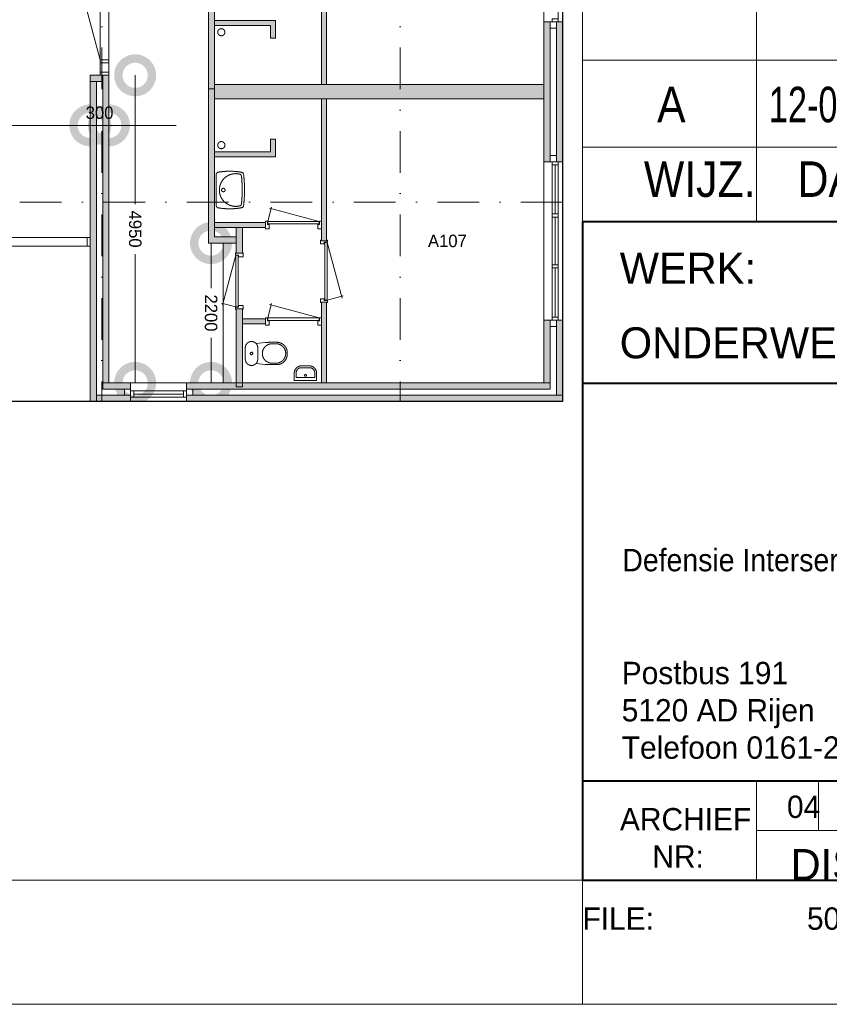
# Model space of a CAD drawing. Header units: millimetres. Extents: x -12328 to 85769, y 0 to 59371.
# Tile 7 of 18: x 34735 to 47760, y 0 to 15845. Entities that reach past the tile are written whole.
import ezdxf
from ezdxf.enums import TextEntityAlignment as Align
from ezdxf.xclip import XClip

# ---------------------------------------------------------------- set-up
doc = ezdxf.new("R2010")
doc.units = ezdxf.units.MM
doc.header["$PDMODE"] = 3
doc.header["$PDSIZE"] = 1
doc.linetypes.add('DGN1', pattern=[504.6, 0, -504.6])
doc.linetypes.add('DGN4', pattern=[1343.35376, 671.67688, -335.83844, 0, -335.83844])
for name, color, linetype in [('1', 7, 'Continuous'), ('16', 7, 'Continuous'), ('17', 7, 'Continuous'), ('3', 7, 'Continuous'), ('30', 7, 'Continuous'), ('32', 7, 'Continuous'), ('33', 7, 'Continuous'), ('40', 7, 'Continuous'), ('48', 7, 'Continuous'), ('56', 7, 'Continuous'), ('58', 7, 'Continuous'), ('62', 7, 'Continuous')]:
    doc.layers.add(name, color=color, linetype=linetype)
doc.styles.add('dgn001', font='dgn001.shx')
doc.styles.add('dgn003', font='dgn003.shx')
doc.styles.get("Standard").update_dxf_attribs({"font": 'arial.ttf'})
doc.dimstyles.get("Standard").update_dxf_attribs({"dimtxt": 0.18, "dimasz": 0.18, "dimexe": 0.18, "dimexo": 0.0625, "dimgap": 0.09, "dimtad": 0, "dimtih": 1, "dimtoh": 1, "dimdec": 4, "dimzin": 0, "dimdsep": 46, "dimtxsty": 'Standard', "dimcen": 0.09, "dimadec": 0, "dimazin": 0, "dimtfac": 1, "dimtdec": 4, "dimtofl": 0, "dimtmove": 0, "dimatfit": 3, "dimfxl": 1, "dimtolj": 1, "dimtzin": 0, "dimarcsym": 0})

# ---------------------------------------------------------------- blocks, each defined once
blk = doc.blocks.new('830R1039')
at = {"layer": '33', "color": 1, "linetype": 'Continuous', "lineweight": 0}
for p, q in [((38, 108), (99.32, 336.87)), ((868, 108), (66.28, 322.82))]:
    blk.add_line(p, q, dxfattribs=at)
at = {"layer": '33', "color": 92, "linetype": 'Continuous', "lineweight": 13, "true_color": 0x00e100, "flags": 128}
for points in [[(0, 100), (0, 111), (35, 111), (35, 61), (60, 61), (60, -11), (0, -11), (0, 0)], [(906, 100), (906, 111), (871, 111), (871, 61), (846, 61), (846, -11), (906, -11), (906, 0)]]:
    blk.add_lwpolyline(points, dxfattribs=at)
at = {"layer": '33', "color": 2, "linetype": 'Continuous', "lineweight": 13, "true_color": 0xf0f000, "flags": 128}
blk.add_lwpolyline([(868, 108), (38, 108), (38, 68), (868, 68), (868, 108)], dxfattribs=at)
blk = doc.blocks.new('930L0913')
at = {"layer": '33', "color": 1, "linetype": 'Continuous', "lineweight": 0}
for p, q in [((98, -38), (338.7, -936.31)), ((98, -968), (353.44, -899.56))]:
    blk.add_line(p, q, dxfattribs=at)
at = {"layer": '33', "color": 92, "linetype": 'Continuous', "lineweight": 13, "true_color": 0x00e100, "flags": 128}
for points in [[(90, 0), (101, 0), (101, -35), (51, -35), (51, -60), (-11, -60), (-11, 0), (0, 0)], [(90, -1006), (101, -1006), (101, -971), (51, -971), (51, -946), (-11, -946), (-11, -1006), (0, -1006)]]:
    blk.add_lwpolyline(points, dxfattribs=at)
at = {"layer": '33', "color": 2, "linetype": 'Continuous', "lineweight": 13, "true_color": 0xf0f000, "flags": 128}
blk.add_lwpolyline([(98, -968), (98, -38), (58, -38), (58, -968), (98, -968)], dxfattribs=at)
blk = doc.blocks.new('CLOS0213')
at = {"layer": '40', "color": 7, "linetype": 'Continuous', "lineweight": 0}
for p, q in [((220, 92), (220, -93)), ((528, 155), (436, 155)), ((670, 1), (670, -1)), ((528, -155), (436, -155))]:
    blk.add_line(p, q, dxfattribs=at)
at = {"layer": '40', "color": 7, "linetype": 'Continuous', "lineweight": 0, "flags": 128}
for points in [[(338, 176), (192, 162), (192, 162, 0.674333), (20, 92), (20, 92), (20, -93), (20, -93, 0.674333), (192, -162), (192, -162), (338, -176), (338, -176, 0.023285), (431, -180), (431, -180), (525, -180), (525, -180, 0.414214), (695, -10), (695, -10), (695, 10), (695, 10, 0.414214), (525, 180), (525, 180), (431, 180), (431, 180, 0.023285), (338, 176)], [(192, 162, -0.194504), (220, 92)], [(220, -93, -0.194504), (192, -162)]]:
    blk.add_lwpolyline(points, format="xyb", dxfattribs=at)
at = {"layer": '40', "color": 7, "linetype": 'Continuous', "lineweight": 0}
blk.add_circle((120, 0), 20, dxfattribs=at)
for centre, start, end in [((450, 0), 94.9263, 265.0736), ((514, 0), 274.9259, 85.0741)]:
    blk.add_arc(centre, 156, start, end, dxfattribs=at)
blk = doc.blocks.new('FT0113')
at = {"layer": '40', "color": 7, "linetype": 'Continuous', "lineweight": 0}
for p, q in [((-180, 135), (-180, 20)), ((-180, 20), (180, 20)), ((-149, 65), (149, 65)), ((149, 65), (149, 144))]:
    blk.add_line(p, q, dxfattribs=at)
at = {"layer": '40', "color": 7, "linetype": 'Continuous', "lineweight": 0, "flags": 128}
for points in [[(69, 224), (-69, 224)], [(60, 255), (-60, 255)], [(-149, 144), (-149, 65)], [(180, 20), (180, 135)]]:
    blk.add_lwpolyline(points, dxfattribs=at)
for points in [[(60, 255, -0.414214), (180, 135)], [(69, 224, -0.414214), (149, 144)]]:
    blk.add_lwpolyline(points, format="xyb", dxfattribs=at)
at = {"layer": '40', "color": 7, "linetype": 'Continuous', "lineweight": 0}
blk.add_circle((1, 101), 15.1, dxfattribs=at)
for centre, radius in [((-60, 135), 120), ((-69, 144), 80)]:
    blk.add_arc(centre, radius, 90, 180, dxfattribs=at)
blk = doc.blocks.new('830R1040')
at = {"layer": '33', "color": 1, "linetype": 'Continuous', "lineweight": 0}
for p, q in [((38, 108), (99.32, 336.87)), ((868, 108), (66.28, 322.82))]:
    blk.add_line(p, q, dxfattribs=at)
at = {"layer": '33', "color": 92, "linetype": 'Continuous', "lineweight": 13, "true_color": 0x00e100, "flags": 128}
for points in [[(0, 100), (0, 111), (35, 111), (35, 61), (60, 61), (60, -11), (0, -11), (0, 0)], [(906, 100), (906, 111), (871, 111), (871, 61), (846, 61), (846, -11), (906, -11), (906, 0)]]:
    blk.add_lwpolyline(points, dxfattribs=at)
at = {"layer": '33', "color": 2, "linetype": 'Continuous', "lineweight": 13, "true_color": 0xf0f000, "flags": 128}
blk.add_lwpolyline([(868, 108), (38, 108), (38, 68), (868, 68), (868, 108)], dxfattribs=at)
blk = doc.blocks.new('830R1041')
at = {"layer": '33', "color": 1, "linetype": 'Continuous', "lineweight": 0}
for p, q in [((-108, 868), (-322.82, 66.28)), ((-108, 38), (-336.87, 99.32))]:
    blk.add_line(p, q, dxfattribs=at)
at = {"layer": '33', "color": 92, "linetype": 'Continuous', "lineweight": 13, "true_color": 0x00e100, "flags": 128}
for points in [[(-100, 906), (-111, 906), (-111, 871), (-61, 871), (-61, 846), (11, 846), (11, 906), (0, 906)], [(-100, 0), (-111, 0), (-111, 35), (-61, 35), (-61, 60), (11, 60), (11, 0), (0, 0)]]:
    blk.add_lwpolyline(points, dxfattribs=at)
at = {"layer": '33', "color": 2, "linetype": 'Continuous', "lineweight": 13, "true_color": 0xf0f000, "flags": 128}
blk.add_lwpolyline([(-108, 868), (-108, 38), (-68, 38), (-68, 868), (-108, 868)], dxfattribs=at)
blk = doc.blocks.new('WT0113')
at = {"layer": '40', "color": 7, "linetype": 'Continuous', "lineweight": 0}
blk.add_line((20, 253), (20, -253), dxfattribs=at)
at = {"layer": '40', "color": 7, "linetype": 'Continuous', "lineweight": 0, "flags": 128}
for points in [[(20, 253, -0.363957), (47, 286)], [(47, 286, -0.090801), (432, 284)], [(401, -254, -1.30637), (401, 254)], [(401, 254, -0.309671), (425, 226)], [(425, 226, -0.052773), (425, -226)], [(432, 284, -0.328769), (459, 256)], [(459, 256, -0.059915), (459, -256)], [(47, -286, -0.363957), (20, -253)], [(432, -284, -0.090801), (47, -286)], [(425, -226, -0.309671), (401, -254)], [(459, -256, -0.328769), (432, -284)]]:
    blk.add_lwpolyline(points, format="xyb", dxfattribs=at)
at = {"layer": '40', "color": 7, "linetype": 'Continuous', "lineweight": 0}
blk.add_circle((133, 0), 28.1, dxfattribs=at)
blk = doc.blocks.new('A1')
at = {"layer": '1', "color": 5, "linetype": 'Continuous', "lineweight": 0, "flags": 128}
blk.add_lwpolyline([(1000, 1000), (83100, 1000), (83100, 58400), (1000, 58400), (1000, 1000)], dxfattribs=at)
blk = doc.blocks.new('_DotSmall')
at = {"color": 0, "linetype": 'ByBlock', "const_width": 0.5}
blk.add_lwpolyline([(-0.0625, 0, 1), (0.0625, 0, 1)], format="xyb", close=True, dxfattribs=at)
blk = doc.blocks.new('*D11159')
at = {"layer": '58', "color": 3, "linetype": 'Continuous', "lineweight": 0, "transparency": 16777216}
for p, q in [((52064.76, 13344.49), (52064.76, 12469.49)), ((52064.76, 10794.49), (52064.76, 11669.49))]:
    blk.add_line(p, q, dxfattribs=at)
at = {"layer": 'Defpoints', "color": 0, "linetype": 'Continuous', "transparency": 16777216}
for p in [(50064.76, 13344.49), (52064.76, 13344.49), (50064.76, 10794.49)]:
    blk.add_point(p, dxfattribs=at)
at = {"layer": '58', "color": 3, "linetype": 'Continuous', "lineweight": 0, "transparency": 16777216, "xscale": 1080, "yscale": 1080, "zscale": 1080}
for p, rotation in [((52064.76, 13344.49), 90), ((52064.76, 10794.49), 270)]:
    blk.add_blockref('_DotSmall', p, dxfattribs=dict(at, rotation=rotation))
at = {"layer": '58', "color": 3, "linetype": 'Continuous', "lineweight": 0, "transparency": 16777216, "insert": (52064.76, 12069.49), "char_height": 200, "attachment_point": 5, "rotation": 270, "style": 'dgn003'}
blk.add_mtext('\\A1;2550', dxfattribs=at)
blk = doc.blocks.new('*D11160')
at = {"layer": '58', "color": 3, "linetype": 'Continuous', "lineweight": 0, "transparency": 16777216}
for p, q in [((52064.76, 10794.49), (52064.76, 10069.49)), ((52064.76, 8544.49), (52064.76, 9269.49))]:
    blk.add_line(p, q, dxfattribs=at)
at = {"layer": 'Defpoints', "color": 0, "linetype": 'Continuous', "transparency": 16777216}
for p in [(50064.76, 10794.49), (52064.76, 10794.49), (50064.76, 8544.49)]:
    blk.add_point(p, dxfattribs=at)
at = {"layer": '58', "color": 3, "linetype": 'Continuous', "lineweight": 0, "transparency": 16777216, "xscale": 1080, "yscale": 1080, "zscale": 1080}
for p, rotation in [((52064.76, 10794.49), 90), ((52064.76, 8544.49), 270)]:
    blk.add_blockref('_DotSmall', p, dxfattribs=dict(at, rotation=rotation))
at = {"layer": '58', "color": 3, "linetype": 'Continuous', "lineweight": 0, "transparency": 16777216, "insert": (52064.76, 9669.49), "char_height": 200, "attachment_point": 5, "rotation": 270, "style": 'dgn003'}
blk.add_mtext('\\A1;2250', dxfattribs=at)
blk = doc.blocks.new('*D11161')
at = {"layer": '58', "color": 3, "linetype": 'Continuous', "lineweight": 0, "transparency": 16777216}
for p, q in [((52064.76, 8544.49), (52064.76, 7669.49)), ((52064.76, 5994.49), (52064.76, 6869.49))]:
    blk.add_line(p, q, dxfattribs=at)
at = {"layer": 'Defpoints', "color": 0, "linetype": 'Continuous', "transparency": 16777216}
for p in [(50064.76, 8544.49), (50064.76, 5994.49), (52064.76, 5994.49)]:
    blk.add_point(p, dxfattribs=at)
at = {"layer": '58', "color": 3, "linetype": 'Continuous', "lineweight": 0, "transparency": 16777216, "xscale": 1080, "yscale": 1080, "zscale": 1080}
for p, rotation in [((52064.76, 8544.49), 90), ((52064.76, 5994.49), 270)]:
    blk.add_blockref('_DotSmall', p, dxfattribs=dict(at, rotation=rotation))
at = {"layer": '58', "color": 3, "linetype": 'Continuous', "lineweight": 0, "transparency": 16777216, "insert": (52064.76, 7269.49), "char_height": 200, "attachment_point": 5, "rotation": 90, "style": 'dgn003'}
blk.add_mtext('\\A1;2550', dxfattribs=at)
blk = doc.blocks.new('*D11162')
at = {"layer": '58', "color": 3, "linetype": 'Continuous', "lineweight": 0, "transparency": 16777216}
for p, q in [((52065, 5994), (52065, 5728)), ((52065, 4684), (52065, 4951))]:
    blk.add_line(p, q, dxfattribs=at)
at = {"layer": 'Defpoints', "color": 0, "linetype": 'Continuous', "transparency": 16777216}
for p in [(50065, 5994), (50065, 4684), (52065, 4684)]:
    blk.add_point(p, dxfattribs=at)
at = {"layer": '58', "color": 3, "linetype": 'Continuous', "lineweight": 0, "transparency": 16777216, "xscale": 1080, "yscale": 1080, "zscale": 1080}
for p, rotation in [((52065, 5994), 90), ((52065, 4684), 270)]:
    blk.add_blockref('_DotSmall', p, dxfattribs=dict(at, rotation=rotation))
at = {"layer": '58', "color": 3, "linetype": 'Continuous', "lineweight": 0, "transparency": 16777216, "insert": (52065, 5339), "char_height": 200, "attachment_point": 5, "rotation": 90, "style": 'dgn003'}
blk.add_mtext('\\A1;1310', dxfattribs=at)
blk = doc.blocks.new('*D11222')
at = {"layer": '58', "color": 3, "linetype": 'Continuous', "lineweight": 0, "transparency": 16777216}
blk.add_line((44815, 1859), (42765, 1859), dxfattribs=at)
at = {"layer": 'Defpoints', "color": 0, "linetype": 'Continuous', "transparency": 16777216}
for p in [(42765, 5427), (44815, 5427), (42765, 1859)]:
    blk.add_point(p, dxfattribs=at)
at = {"layer": '58', "color": 3, "linetype": 'Continuous', "lineweight": 0, "transparency": 16777216, "xscale": 1080, "yscale": 1080, "zscale": 1080, "rotation": 180}
blk.add_blockref('_DotSmall', (42765, 1859), dxfattribs=at)
at = {"layer": '58', "color": 3, "linetype": 'Continuous', "lineweight": 0, "transparency": 16777216, "xscale": 1080, "yscale": 1080, "zscale": 1080}
blk.add_blockref('_DotSmall', (44815, 1859), dxfattribs=at)
at = {"layer": '58', "color": 3, "linetype": 'Continuous', "lineweight": 0, "transparency": 16777216, "insert": (43790, 2061), "char_height": 200, "attachment_point": 5, "style": 'dgn003'}
blk.add_mtext('\\A1;2050', dxfattribs=at)
blk = doc.blocks.new('*D11223')
at = {"layer": '58', "color": 3, "linetype": 'Continuous', "lineweight": 0, "transparency": 16777216}
for p, q in [((44815, 1859), (43735, 1859)), ((44815, 1859), (44915, 1859)), ((44915, 1859), (45995, 1859))]:
    blk.add_line(p, q, dxfattribs=at)
at = {"layer": 'Defpoints', "color": 0, "linetype": 'Continuous', "transparency": 16777216}
for p in [(44815, 5427), (44915, 5427), (44915, 1859)]:
    blk.add_point(p, dxfattribs=at)
at = {"layer": '58', "color": 3, "linetype": 'Continuous', "lineweight": 0, "transparency": 16777216, "xscale": 1080, "yscale": 1080, "zscale": 1080}
blk.add_blockref('_DotSmall', (44815, 1859), dxfattribs=at)
at = {"layer": '58', "color": 3, "linetype": 'Continuous', "lineweight": 0, "transparency": 16777216, "xscale": 1080, "yscale": 1080, "zscale": 1080, "rotation": 180}
blk.add_blockref('_DotSmall', (44915, 1859), dxfattribs=at)
at = {"layer": '58', "color": 3, "linetype": 'Continuous', "lineweight": 0, "transparency": 16777216, "insert": (44865, 2061), "char_height": 200, "attachment_point": 5, "style": 'dgn003'}
blk.add_mtext('\\A1;100', dxfattribs=at)
blk = doc.blocks.new('*D11224')
at = {"layer": '58', "color": 3, "linetype": 'Continuous', "lineweight": 0, "transparency": 16777216}
blk.add_line((46185, 1859), (44915, 1859), dxfattribs=at)
at = {"layer": 'Defpoints', "color": 0, "linetype": 'Continuous', "transparency": 16777216}
for p in [(44915, 5235), (46185, 5235), (44915, 1859)]:
    blk.add_point(p, dxfattribs=at)
at = {"layer": '58', "color": 3, "linetype": 'Continuous', "lineweight": 0, "transparency": 16777216, "xscale": 1080, "yscale": 1080, "zscale": 1080, "rotation": 180}
blk.add_blockref('_DotSmall', (44915, 1859), dxfattribs=at)
at = {"layer": '58', "color": 3, "linetype": 'Continuous', "lineweight": 0, "transparency": 16777216, "xscale": 1080, "yscale": 1080, "zscale": 1080}
blk.add_blockref('_DotSmall', (46185, 1859), dxfattribs=at)
at = {"layer": '58', "color": 3, "linetype": 'Continuous', "lineweight": 0, "transparency": 16777216, "insert": (45550, 2061), "char_height": 200, "attachment_point": 5, "style": 'dgn003'}
blk.add_mtext('\\A1;1270', dxfattribs=at)
blk = doc.blocks.new('*D11225')
at = {"layer": '58', "color": 3, "linetype": 'Continuous', "lineweight": 0, "transparency": 16777216}
for p, q in [((46185, 1859), (45105, 1859)), ((46185, 1859), (46265, 1859)), ((46265, 1859), (47345, 1859))]:
    blk.add_line(p, q, dxfattribs=at)
at = {"layer": 'Defpoints', "color": 0, "linetype": 'Continuous', "transparency": 16777216}
for p in [(46185, 5235), (46265, 5235), (46265, 1859)]:
    blk.add_point(p, dxfattribs=at)
at = {"layer": '58', "color": 3, "linetype": 'Continuous', "lineweight": 0, "transparency": 16777216, "xscale": 1080, "yscale": 1080, "zscale": 1080}
blk.add_blockref('_DotSmall', (46185, 1859), dxfattribs=at)
at = {"layer": '58', "color": 3, "linetype": 'Continuous', "lineweight": 0, "transparency": 16777216, "xscale": 1080, "yscale": 1080, "zscale": 1080, "rotation": 180}
blk.add_blockref('_DotSmall', (46265, 1859), dxfattribs=at)
at = {"layer": '58', "color": 3, "linetype": 'Continuous', "lineweight": 0, "transparency": 16777216, "insert": (46225, 2061), "char_height": 200, "attachment_point": 5, "style": 'dgn003'}
blk.add_mtext('\\A1;80', dxfattribs=at)
blk = doc.blocks.new('*D11226')
at = {"layer": '58', "color": 3, "linetype": 'Continuous', "lineweight": 0, "transparency": 16777216}
blk.add_line((49765, 1859), (46265, 1859), dxfattribs=at)
at = {"layer": 'Defpoints', "color": 0, "linetype": 'Continuous', "transparency": 16777216}
for p in [(46265, 5235), (49765, 5235), (46265, 1859)]:
    blk.add_point(p, dxfattribs=at)
at = {"layer": '58', "color": 3, "linetype": 'Continuous', "lineweight": 0, "transparency": 16777216, "xscale": 1080, "yscale": 1080, "zscale": 1080, "rotation": 180}
blk.add_blockref('_DotSmall', (46265, 1859), dxfattribs=at)
at = {"layer": '58', "color": 3, "linetype": 'Continuous', "lineweight": 0, "transparency": 16777216, "xscale": 1080, "yscale": 1080, "zscale": 1080}
blk.add_blockref('_DotSmall', (49765, 1859), dxfattribs=at)
at = {"layer": '58', "color": 3, "linetype": 'Continuous', "lineweight": 0, "transparency": 16777216, "insert": (48015, 2061), "char_height": 200, "attachment_point": 5, "style": 'dgn003'}
blk.add_mtext('\\A1;3500', dxfattribs=at)
blk = doc.blocks.new('*D11229')
at = {"layer": '58', "color": 3, "linetype": 'Continuous', "lineweight": 0, "transparency": 16777216}
for p, q in [((44407.65, 7234.49), (44407.65, 6509.49)), ((44407.65, 4984.49), (44407.65, 5709.49))]:
    blk.add_line(p, q, dxfattribs=at)
at = {"layer": 'Defpoints', "color": 0, "linetype": 'Continuous', "transparency": 16777216}
for p in [(44407.65, 7234.49), (44603.1, 7234.49), (44603.1, 4984.49)]:
    blk.add_point(p, dxfattribs=at)
at = {"layer": '58', "color": 3, "linetype": 'Continuous', "lineweight": 0, "transparency": 16777216, "xscale": 1080, "yscale": 1080, "zscale": 1080}
for p, rotation in [((44407.65, 7234.49), 90), ((44407.65, 4984.49), 270)]:
    blk.add_blockref('_DotSmall', p, dxfattribs=dict(at, rotation=rotation))
at = {"layer": '58', "color": 3, "linetype": 'Continuous', "lineweight": 0, "transparency": 16777216, "insert": (44407.65, 6109.49), "char_height": 200, "attachment_point": 5, "rotation": 270, "style": 'dgn003'}
blk.add_mtext('\\A1;2200', dxfattribs=at)
blk = doc.blocks.new('*D11230')
at = {"layer": '58', "color": 3, "linetype": 'Continuous', "lineweight": 0, "transparency": 16777216}
for p, q in [((43187.07, 9934.49), (43187.07, 7861.809236)), ((43187.07, 4984.49), (43187.07, 7057.170764))]:
    blk.add_line(p, q, dxfattribs=at)
at = {"layer": 'Defpoints', "color": 0, "linetype": 'Continuous', "transparency": 16777216}
for p in [(42764.76, 9934.49), (43187.07, 9934.49), (42764.76, 4984.49)]:
    blk.add_point(p, dxfattribs=at)
at = {"layer": '58', "color": 3, "linetype": 'Continuous', "lineweight": 0, "transparency": 16777216, "xscale": 1080, "yscale": 1080, "zscale": 1080}
for p, rotation in [((43187.07, 9934.49), 90), ((43187.07, 4984.49), 270)]:
    blk.add_blockref('_DotSmall', p, dxfattribs=dict(at, rotation=rotation))
at = {"layer": '58', "color": 3, "linetype": 'Continuous', "lineweight": 0, "transparency": 16777216, "insert": (43187.07, 7459.49), "char_height": 200, "attachment_point": 5, "rotation": 270, "style": 'dgn003'}
blk.add_mtext('\\A1;4950', dxfattribs=at)
blk = doc.blocks.new('*D11248')
at = {"layer": '58', "color": 3, "linetype": 'Continuous', "lineweight": 0, "transparency": 16777216}
blk.add_line((42465, 9129), (38035, 9129), dxfattribs=at)
at = {"layer": 'Defpoints', "color": 0, "linetype": 'Continuous', "transparency": 16777216}
for p in [(38035, 9129), (38035, 8087), (42465, 8087)]:
    blk.add_point(p, dxfattribs=at)
at = {"layer": '58', "color": 3, "linetype": 'Continuous', "lineweight": 0, "transparency": 16777216, "xscale": 1080, "yscale": 1080, "zscale": 1080, "rotation": 180}
blk.add_blockref('_DotSmall', (38035, 9129), dxfattribs=at)
at = {"layer": '58', "color": 3, "linetype": 'Continuous', "lineweight": 0, "transparency": 16777216, "xscale": 1080, "yscale": 1080, "zscale": 1080}
blk.add_blockref('_DotSmall', (42465, 9129), dxfattribs=at)
at = {"layer": '58', "color": 3, "linetype": 'Continuous', "lineweight": 0, "transparency": 16777216, "insert": (40250, 9331), "char_height": 200, "attachment_point": 5, "style": 'dgn003'}
blk.add_mtext('\\A1;4430', dxfattribs=at)
blk = doc.blocks.new('*D11249')
at = {"layer": '58', "color": 3, "linetype": 'Continuous', "lineweight": 0, "transparency": 16777216}
for p, q in [((42465, 9129), (41385, 9129)), ((42765, 9129), (42465, 9129)), ((42765, 9129), (43845, 9129))]:
    blk.add_line(p, q, dxfattribs=at)
at = {"layer": 'Defpoints', "color": 0, "linetype": 'Continuous', "transparency": 16777216}
for p in [(42465, 9934), (42765, 9934), (42465, 9129)]:
    blk.add_point(p, dxfattribs=at)
at = {"layer": '58', "color": 3, "linetype": 'Continuous', "lineweight": 0, "transparency": 16777216, "xscale": 1080, "yscale": 1080, "zscale": 1080}
blk.add_blockref('_DotSmall', (42465, 9129), dxfattribs=at)
at = {"layer": '58', "color": 3, "linetype": 'Continuous', "lineweight": 0, "transparency": 16777216, "xscale": 1080, "yscale": 1080, "zscale": 1080, "rotation": 180}
blk.add_blockref('_DotSmall', (42765, 9129), dxfattribs=at)
at = {"layer": '58', "color": 3, "linetype": 'Continuous', "lineweight": 0, "transparency": 16777216, "insert": (42615, 9331), "char_height": 200, "attachment_point": 5, "style": 'dgn003'}
blk.add_mtext('\\A1;300', dxfattribs=at)
blk = doc.blocks.new('A3')
at = {"layer": '1', "color": 1, "linetype": 'Continuous', "lineweight": 0}
for p, q in [((41979.8, 0), (41979.8, 1999.03)), ((0, 0), (83959.61, 0))]:
    blk.add_line(p, q, dxfattribs=at)
at = {"layer": '1', "color": 5, "linetype": 'Continuous', "lineweight": 0, "flags": 128}
blk.add_lwpolyline([(1999.05, 1999.03), (81960.57, 1999.03), (81960.57, 57372.39), (1999.05, 57372.39), (1999.05, 1999.03)], dxfattribs=at)
blk = doc.blocks.new('WIJZ')
at = {"layer": '3', "color": 1, "linetype": 'Continuous', "lineweight": 0}
for p, q in [((0, 0), (0, 1199.43)), ((2798.66, 0), (2798.66, 1199.43))]:
    blk.add_line(p, q, dxfattribs=at)
at = {"layer": '3', "color": 1, "linetype": 'Continuous', "lineweight": 0, "flags": 128}
blk.add_lwpolyline([(0, 0), (39980.77, 0), (39980.77, 1199.43), (0, 1199.43), (0, 0)], dxfattribs=at)
at = {"layer": '3', "color": 1, "linetype": 'Continuous', "lineweight": 0, "style": 'dgn001', "width": 0.899371}
for s, p in [('WIJZ.', (1886.1005, 685.87221)), ('DATUM', (4684.7505, 685.87221))]:
    blk.add_text(s, height=572.12442, dxfattribs=at).set_placement(p, align=Align.MIDDLE_CENTER)
blk = doc.blocks.new('WIJZA')
at = {"layer": '3', "color": 1, "linetype": 'Continuous', "lineweight": 0}
for p, q in [((0, 0), (0, 1399.33)), ((2798.66, 0), (2798.66, 1399.33))]:
    blk.add_line(p, q, dxfattribs=at)
at = {"layer": '3', "color": 1, "linetype": 'Continuous', "lineweight": 0, "flags": 128}
blk.add_lwpolyline([(0, 0), (39980.77, 0), (39980.77, 1399.33), (0, 1399.33), (0, 0)], dxfattribs=at)
at = {"layer": '3', "color": 1, "linetype": 'Continuous', "lineweight": 0, "style": 'dgn001', "width": 0.899371}
blk.add_text('A', height=572.12442, dxfattribs=at).set_placement((1429.7161, 685.88221), align=Align.MIDDLE_CENTER)
at = {"layer": '3', "color": 1, "linetype": 'Continuous', "lineweight": 0, "style": 'dgn003', "width": 0.721174}
blk.add_text('12-08-09', height=572.12442, dxfattribs=at).set_placement((2998.56, 685.88221), align=Align.MIDDLE_LEFT)
blk = doc.blocks.new('WIJZA1')
at = {"layer": '3', "color": 1, "linetype": 'Continuous', "lineweight": 0}
for p, q in [((0, 0), (0, 1399.32)), ((2798.66, 0), (2798.66, 1399.32))]:
    blk.add_line(p, q, dxfattribs=at)
at = {"layer": '3', "color": 1, "linetype": 'Continuous', "lineweight": 0, "flags": 128}
blk.add_lwpolyline([(0, 0), (39980.77, 0), (39980.77, 1399.32), (0, 1399.32), (0, 0)], dxfattribs=at)
blk = doc.blocks.new('AnonymousCell54')
at = {"layer": '3', "color": 4, "linetype": 'Continuous', "lineweight": 40}
for p, q in [((0, -19691), (39981, -19691)), ((0, -26087), (39981, -26087))]:
    blk.add_line(p, q, dxfattribs=at)
at = {"layer": '3', "color": 2, "linetype": 'Continuous', "lineweight": 13}
blk.add_line((2799, -27687), (2799, -26087), dxfattribs=at)
at = {"layer": '3', "color": 1, "linetype": 'Continuous', "lineweight": 0}
for p, q in [((3798, -26887), (3798, -26087)), ((2799, -26887), (30785, -26887))]:
    blk.add_line(p, q, dxfattribs=at)
at = {"layer": '3', "color": 4, "linetype": 'Continuous', "lineweight": 40, "flags": 128}
blk.add_lwpolyline([(39981, -17092), (0, -17092), (0, -27687), (39981, -27687), (39981, -17092)], dxfattribs=at)
at = {"color": 1, "linetype": 'Continuous', "lineweight": 0}
for name, p in [('A3', (-41980, -29686)), ('WIJZA1', (0, -14493)), ('WIJZA', (0, -15892)), ('WIJZ', (0, -17092))]:
    blk.add_blockref(name, p, dxfattribs=at)
at = {"layer": '3', "color": 3, "linetype": 'Continuous', "lineweight": 30, "style": 'dgn003'}
for s, p in [('WERK:', (600, -18091)), ('ONDERWERP:', (600, -19291))]:
    blk.add_text(s, height=500.2, dxfattribs=at).set_placement(p)
at = {"layer": '3', "color": 2, "linetype": 'Continuous', "lineweight": 0, "style": 'dgn001', "width": 0.947348}
blk.add_text('Defensie Interservice Commando', height=360.83, dxfattribs=at).set_placement((642, -22537), align=Align.MIDDLE_LEFT)
at = {"layer": '3', "color": 1, "linetype": 'Continuous', "lineweight": 0}
for s, height, style, p in [('Postbus 191', 359.83, 'dgn001', (632, -24354)), ('5120 AD Rijen', 359.83, 'dgn001', (632, -24954)), ('Telefoon 0161-292000', 359.83, 'dgn001', (632, -25554)), ('FILE:', 359.8, 'dgn003', (0, -28306))]:
    blk.add_text(s, height=height, dxfattribs=dict(at, style=style)).set_placement(p, align=Align.MIDDLE_LEFT)
at = {"layer": '3', "color": 1, "linetype": 'Continuous', "lineweight": 0, "style": 'dgn003'}
for s, p in [('04', (3558, -26507)), ('ARCHIEF', (1659, -26707)), ('NR:', (1539, -27307))]:
    blk.add_text(s, height=359.8, dxfattribs=at).set_placement(p, align=Align.MIDDLE_CENTER)
at = {"layer": '3', "color": 2, "linetype": 'Continuous', "lineweight": 13, "style": 'dgn003'}
blk.add_text('DIS.', height=500.2, dxfattribs=at).set_placement((3999, -27437), align=Align.MIDDLE_CENTER)
at = {"layer": '3', "color": 1, "linetype": 'Continuous', "lineweight": 0, "style": 'dgn003'}
blk.add_text('50E03 329 E07  ', height=359.83, dxfattribs=at).set_placement((7197, -28306), align=Align.MIDDLE_RIGHT)
blk = doc.blocks.new('50E03_329_B01 - Default')
at = {"layer": '62'}
for color, points in [(7, [(44364.76, 9719.49), (44464.76, 9719.49), (44464.76, 12104.49), (44814.76, 12104.49), (44814.76, 12204.49), (44364.76, 12204.49)]), (9, [(46184.76, 9784.49), (46184.76, 12069.49), (46264.76, 12069.49), (46264.76, 9784.49)]), (9, [(45364.76, 10534.49), (45444.76, 10534.49), (45444.76, 10814.49), (44464.76, 10814.49), (44464.76, 10734.49), (45364.76, 10734.49)]), (9, [(49764.76, 8544.49), (49764.76, 10794.49), (49864.76, 10794.49), (49864.76, 8544.49)]), (7, [(49964.76, 8544.49), (49964.76, 10794.49), (50064.76, 10794.49), (50064.76, 8544.49)]), (7, [(42464.76, 9934.49), (42664.76, 9934.49), (42664.76, 9834.49), (42464.76, 9834.49)]), (7, [(42464.76, 4684.49), (42564.76, 4684.49), (42564.76, 9834.49), (42464.76, 9834.49)]), (9, [(42664.76, 9934.49), (42764.76, 9934.49), (42764.76, 4984.49), (42664.76, 4984.49)]), (7, [(44364.76, 9719.49), (44464.76, 9719.49), (44464.76, 7334.49), (44814.76, 7334.49), (44814.76, 7234.49), (44364.76, 7234.49)]), (9, [(44464.76, 9784.49), (49764.76, 9784.49), (49764.76, 9554.49), (44464.76, 9554.49)]), (9, [(46184.76, 9554.49), (46184.76, 7269.49), (46264.76, 7269.49), (46264.76, 9554.49)]), (9, [(45364.76, 8904.49), (45444.76, 8904.49), (45444.76, 8624.49), (44464.76, 8624.49), (44464.76, 8704.49), (45364.76, 8704.49)]), (9, [(45284.76, 7564.49), (45284.76, 7484.49), (44464.76, 7484.49), (44464.76, 7564.49)]), (7, [(44914.76, 7484.49), (44914.76, 7074.49), (44814.76, 7074.49), (44814.76, 7484.49)]), (9, [(46184.76, 6284.49), (46184.76, 4984.49), (46264.76, 4984.49), (46264.76, 6284.49)]), (7, [(44914.76, 6174.49), (44914.76, 4919.49), (44814.76, 4919.49), (44814.76, 6174.49)]), (9, [(45284.76, 6014.49), (45284.76, 5934.49), (44914.76, 5934.49), (44914.76, 6014.49)]), (9, [(49864.76, 5994.49), (49864.76, 4984.49), (49764.76, 4984.49), (49764.76, 5994.49)]), (7, [(49964.76, 4784.49), (49964.76, 5994.49), (50064.76, 5994.49), (50064.76, 4784.49)]), (9, [(42664.76, 4884.49), (43114.76, 4884.49), (43114.76, 4984.49), (42664.76, 4984.49)]), (9, [(49864.76, 4884.49), (49864.76, 4984.49), (44014.76, 4984.49), (44014.76, 4884.49)]), (7, [(43114.76, 4684.49), (42564.76, 4684.49), (42564.76, 4784.49), (43114.76, 4784.49)]), (7, [(44014.76, 4684.49), (44014.76, 4784.49), (50064.76, 4784.49), (50064.76, 4684.49)])]:
    blk.add_hatch(color=color, dxfattribs=at).paths.add_polyline_path(points)
at = {"layer": '16', "color": 92, "linetype": 'Continuous', "lineweight": 0, "true_color": 0x00e100}
for p, q in [((42464.76, 4684.49), (42464.76, 9934.49)), ((42464.76, 9934.49), (42764.76, 9934.49)), ((42764.76, 5455.37), (42764.76, 9934.49)), ((49764.76, 5994.49), (49764.76, 4984.49)), ((50064.76, 5994.49), (50064.76, 4684.49)), ((42764.76, 4984.49), (43114.76, 4984.49)), ((43114.76, 4684.49), (43114.76, 4984.49))]:
    blk.add_line(p, q, dxfattribs=at)
at = {"layer": '16', "color": 92, "linetype": 'Continuous', "lineweight": 0, "true_color": 0x00e100, "flags": 128}
for points in [[(44364.76, 9719.49), (44364.76, 12204.49), (44814.76, 12204.49), (44814.76, 12104.49), (44464.76, 12104.49), (44464.76, 9719.49), (44364.76, 9719.49)], [(46184.76, 12069.49), (46184.76, 9784.49), (46264.76, 9784.49), (46264.76, 12069.49), (46184.76, 12069.49)], [(44464.76, 10734.49), (45364.76, 10734.49), (45364.76, 10534.49), (45444.76, 10534.49), (45444.76, 10814.49), (44464.76, 10814.49), (44464.76, 10734.49)], [(49764.76, 8544.49), (49764.76, 10794.49), (50064.76, 10794.49), (50064.76, 8544.49), (49764.76, 8544.49)], [(49864.76, 8644.49), (49864.76, 10694.49), (49964.76, 10694.49), (49964.76, 8644.49), (49864.76, 8644.49)], [(42464.76, 9934.49), (42764.76, 9934.49), (42764.76, 4984.49), (43114.76, 4984.49), (43114.76, 4684.49), (42464.76, 4684.49), (42464.76, 9934.49)], [(43014.76, 4884.49), (43014.76, 4784.49), (42564.76, 4784.49), (42564.76, 9834.49), (42664.76, 9834.49), (42664.76, 4884.49), (43014.76, 4884.49)], [(44364.76, 9719.49), (44364.76, 7234.49), (44814.76, 7234.49), (44814.76, 7334.49), (44464.76, 7334.49), (44464.76, 9719.49), (44364.76, 9719.49)], [(46184.76, 7269.49), (46184.76, 9554.49), (46264.76, 9554.49), (46264.76, 7269.49), (46184.76, 7269.49)], [(44464.76, 8704.49), (45364.76, 8704.49), (45364.76, 8904.49), (45444.76, 8904.49), (45444.76, 8624.49), (44464.76, 8624.49), (44464.76, 8704.49)], [(44464.76, 7564.49), (44464.76, 7484.49), (45284.76, 7484.49), (45284.76, 7564.49), (44464.76, 7564.49)], [(44814.76, 7484.49), (44814.76, 7074.49), (44914.76, 7074.49), (44914.76, 7484.49), (44814.76, 7484.49)], [(46184.76, 4984.49), (46184.76, 6284.49), (46264.76, 6284.49), (46264.76, 4984.49), (46184.76, 4984.49)], [(44814.76, 6174.49), (44814.76, 4919.49), (44914.76, 4919.49), (44914.76, 6174.49), (44814.76, 6174.49)], [(50064.76, 5994.49), (49764.76, 5994.49), (49764.76, 4984.49), (44014.76, 4984.49), (44014.76, 4684.49), (50064.76, 4684.49), (50064.76, 5994.49)], [(44114.76, 4784.49), (44114.76, 4884.49), (49864.76, 4884.49), (49864.76, 5894.49), (49964.76, 5894.49), (49964.76, 4784.49), (44114.76, 4784.49)], [(44914.76, 6014.49), (44914.76, 5934.49), (45284.76, 5934.49), (45284.76, 6014.49), (44914.76, 6014.49)], [(49764.76, 5994.49), (49764.76, 5994.49), (50064.76, 5994.49), (50064.76, 5994.49), (49764.76, 5994.49)]]:
    blk.add_lwpolyline(points, dxfattribs=at)
at = {"layer": '17', "color": 92, "linetype": 'Continuous', "lineweight": 0, "true_color": 0x00e100, "flags": 128}
blk.add_lwpolyline([(44464.76, 9784.49), (44464.76, 9554.49), (49764.76, 9554.49), (49764.76, 9784.49), (44464.76, 9784.49)], dxfattribs=at)
at = {"layer": '30', "color": 3, "linetype": 'Continuous', "lineweight": 0}
for p, q in [((49764.76, 13344.49), (49764.76, 10794.49)), ((50064.76, 13344.49), (50064.76, 10794.49)), ((49864.76, 10694.49), (49964.76, 10694.49)), ((49764.76, 5994.49), (49764.76, 8544.49)), ((50064.76, 5994.49), (50064.76, 8544.49)), ((44014.76, 4984.49), (43114.76, 4984.49))]:
    blk.add_line(p, q, dxfattribs=at)
at = {"layer": '32', "color": 3, "linetype": 'Continuous', "lineweight": 0}
for p, q in [((49994.76, 13294.49), (49994.76, 10794.49)), ((42625.76, 12384.49), (42625.76, 9984.49)), ((42764.76, 12434.49), (42764.76, 9984.49)), ((49894.76, 8494.49), (49894.76, 6044.49)), ((49944.76, 7702.83), (49944.76, 8494.49)), ((49994.76, 6044.49), (49994.76, 8544.49)), ((49944.76, 6886.16), (49944.76, 7652.83)), ((38034.76, 7323.49), (42414.76, 7323.49)), ((38034.76, 7184.49), (42414.76, 7184.49)), ((49944.76, 6044.49), (49944.76, 6836.16)), ((49894.76, 6044.49), (49994.76, 6044.49)), ((43114.76, 4854.49), (43964.76, 4854.49)), ((43964.76, 4754.49), (43114.76, 4754.49)), ((43964.76, 4804.49), (43164.76, 4804.49)), ((43964.76, 4854.49), (43964.76, 4754.49))]:
    blk.add_line(p, q, dxfattribs=at)
at = {"layer": '32', "color": 3, "linetype": 'Continuous', "lineweight": 0, "flags": 128}
for points in [[(49994.76, 10844.49), (49994.76, 10794.49), (49894.76, 10794.49), (49894.76, 10844.49), (49994.76, 10844.49)], [(42625.76, 10134.49), (42625.76, 10184.49), (42764.76, 10184.49), (42764.76, 10134.49), (42625.76, 10134.49)], [(42625.76, 9934.49), (42625.76, 9984.49), (42764.76, 9984.49), (42764.76, 9934.49), (42625.76, 9934.49)], [(49994.76, 8494.49), (49994.76, 8544.49), (49894.76, 8544.49), (49894.76, 8494.49), (49994.76, 8494.49)], [(49994.76, 7652.83), (49994.76, 7702.83), (49894.76, 7702.83), (49894.76, 7652.83), (49994.76, 7652.83)], [(42464.76, 7184.49), (42414.76, 7184.49), (42414.76, 7323.49), (42464.76, 7323.49), (42464.76, 7184.49)], [(49994.76, 6836.16), (49994.76, 6886.16), (49894.76, 6886.16), (49894.76, 6836.16), (49994.76, 6836.16)], [(49994.76, 5994.49), (49994.76, 6044.49), (49894.76, 6044.49), (49894.76, 5994.49), (49994.76, 5994.49)], [(43164.76, 4754.49), (43114.76, 4754.49), (43114.76, 4854.49), (43164.76, 4854.49), (43164.76, 4754.49)], [(44014.76, 4754.49), (43964.76, 4754.49), (43964.76, 4854.49), (44014.76, 4854.49), (44014.76, 4754.49)]]:
    blk.add_lwpolyline(points, dxfattribs=at)
at = {"layer": '33', "color": 1, "linetype": 'Continuous', "lineweight": 0}
blk.add_line((42625.76, 10184.49), (42367.56, 11148.11), dxfattribs=at)
at = {"layer": '40', "color": 3, "linetype": 'Continuous', "lineweight": 0}
for centre in [(44573.36, 10627.73), (44573.36, 8811.25)]:
    blk.add_circle(centre, 57.46, dxfattribs=at)
at = {"layer": '56', "color": 3, "linetype": 'DGN4', "lineweight": 0}
for p, q in [((42649.76, 55989.76), (42649.76, 547.85)), ((47449.76, 55989.76), (47449.76, 547.85)), ((52180.43, 7892.77), (-3616.95, 7892.77))]:
    blk.add_line(p, q, dxfattribs=at)
at = {"layer": '58', "color": 3, "linetype": 'DGN1', "lineweight": 0}
for p, q in [((50064.76, 10794.49), (52064.76, 10794.49)), ((50064.76, 8544.49), (52064.76, 8544.49)), ((50064.76, 5994.49), (52064.76, 5994.49)), ((44820.25, 1826.22), (44820.25, 4951.81)), ((44914.76, 1858.9), (44914.76, 4984.49)), ((46184.76, 1858.9), (46184.76, 4984.49)), ((46264.76, 1858.9), (46264.76, 4984.49))]:
    blk.add_line(p, q, dxfattribs=at)
at = {"layer": '58', "color": 3, "linetype": 'Continuous', "lineweight": 0}
blk.add_line((44603.1, 7234.49), (44603.1, 4984.49), dxfattribs=at)
at = {"layer": '62', "color": 7, "linetype": 'Continuous', "lineweight": 0, "flags": 128}
for points in [[(44364.76, 9719.49), (44464.76, 9719.49), (44464.76, 12104.49), (44814.76, 12104.49), (44814.76, 12204.49), (44364.76, 12204.49), (44364.76, 9719.49)], [(49964.76, 8544.49), (49964.76, 10794.49), (50064.76, 10794.49), (50064.76, 8544.49), (49964.76, 8544.49)], [(42464.76, 9934.49), (42664.76, 9934.49), (42664.76, 9834.49), (42464.76, 9834.49), (42464.76, 9934.49)], [(42464.76, 4684.49), (42564.76, 4684.49), (42564.76, 9834.49), (42464.76, 9834.49), (42464.76, 4684.49)], [(44364.76, 9719.49), (44464.76, 9719.49), (44464.76, 7334.49), (44814.76, 7334.49), (44814.76, 7234.49), (44364.76, 7234.49), (44364.76, 9719.49)], [(44914.76, 7484.49), (44914.76, 7074.49), (44814.76, 7074.49), (44814.76, 7484.49), (44914.76, 7484.49)], [(44914.76, 6174.49), (44914.76, 4919.49), (44814.76, 4919.49), (44814.76, 6174.49), (44914.76, 6174.49)], [(49964.76, 4784.49), (49964.76, 5994.49), (50064.76, 5994.49), (50064.76, 4784.49), (49964.76, 4784.49)], [(43114.76, 4684.49), (42564.76, 4684.49), (42564.76, 4784.49), (43114.76, 4784.49), (43114.76, 4684.49)], [(44014.76, 4684.49), (44014.76, 4784.49), (50064.76, 4784.49), (50064.76, 4684.49), (44014.76, 4684.49)]]:
    blk.add_lwpolyline(points, dxfattribs=at)
at = {"layer": '62', "color": 9, "linetype": 'Continuous', "lineweight": 0, "flags": 128}
for points in [[(46184.76, 9784.49), (46184.76, 12069.49), (46264.76, 12069.49), (46264.76, 9784.49), (46184.76, 9784.49)], [(45364.76, 10534.49), (45444.76, 10534.49), (45444.76, 10814.49), (44464.76, 10814.49), (44464.76, 10734.49), (45364.76, 10734.49), (45364.76, 10534.49)], [(49764.76, 8544.49), (49764.76, 10794.49), (49864.76, 10794.49), (49864.76, 8544.49), (49764.76, 8544.49)], [(42664.76, 9934.49), (42764.76, 9934.49), (42764.76, 4984.49), (42664.76, 4984.49), (42664.76, 9934.49)], [(44464.76, 9784.49), (49764.76, 9784.49), (49764.76, 9554.49), (44464.76, 9554.49), (44464.76, 9784.49)], [(46184.76, 9554.49), (46184.76, 7269.49), (46264.76, 7269.49), (46264.76, 9554.49), (46184.76, 9554.49)], [(45364.76, 8904.49), (45444.76, 8904.49), (45444.76, 8624.49), (44464.76, 8624.49), (44464.76, 8704.49), (45364.76, 8704.49), (45364.76, 8904.49)], [(45284.76, 7564.49), (45284.76, 7484.49), (44464.76, 7484.49), (44464.76, 7564.49), (45284.76, 7564.49)], [(46184.76, 6284.49), (46184.76, 4984.49), (46264.76, 4984.49), (46264.76, 6284.49), (46184.76, 6284.49)], [(45284.76, 6014.49), (45284.76, 5934.49), (44914.76, 5934.49), (44914.76, 6014.49), (45284.76, 6014.49)], [(49864.76, 5994.49), (49864.76, 4984.49), (49764.76, 4984.49), (49764.76, 5994.49), (49864.76, 5994.49)], [(42664.76, 4884.49), (43114.76, 4884.49), (43114.76, 4984.49), (42664.76, 4984.49), (42664.76, 4884.49)], [(49864.76, 4884.49), (49864.76, 4984.49), (44014.76, 4984.49), (44014.76, 4884.49), (49864.76, 4884.49)]]:
    blk.add_lwpolyline(points, dxfattribs=at)
at = {"color": 7, "linetype": 'Continuous', "lineweight": 0}
for name, p in [('A1', (-8492.96, -3060.21)), ('WT0113', (44472.62, 8088.63)), ('830R1039', (45281.68, 7474.31)), ('930L0913', (46178.79, 7282.72)), ('830R1041', (44912.86, 6169.78)), ('830R1040', (45281.67, 5922.89)), ('CLOS0213', (44939.66, 5458)), ('FT0113', (45926.8, 5004.92))]:
    blk.add_blockref(name, p, dxfattribs=at)
at = {"layer": '48', "color": 7, "linetype": 'Continuous', "lineweight": 0, "style": 'dgn003'}
blk.add_text('A107', height=200, dxfattribs=at).set_placement((48210.63, 7269.83), align=Align.MIDDLE_CENTER)
at = {"layer": '58', "color": 3, "linetype": 'Continuous', "lineweight": 0}
for base, p1, p2, angle, picture, middle, turn in [((52064.76, 13344.49), (50064.76, 10794.49), (50064.76, 13344.49), 270, '*D11159', (52064.76, 12069.49), 270), ((52064.76, 10794.49), (50064.76, 8544.49), (50064.76, 10794.49), 270, '*D11160', (52064.76, 9669.49), 270), ((43187.07, 9934.49), (42764.76, 4984.49), (42764.76, 9934.49), 270, '*D11230', (43187.07, 7459.49), 270), ((52064.76, 5994.49), (50064.76, 8544.49), (50064.76, 5994.49), 90, '*D11161', (52064.76, 7269.49), 90), ((52064.76, 4684.49), (50064.76, 5994.49), (50064.76, 4684.49), 90, '*D11162', (52064.76, 5339.49), 90)]:
    dim = blk.add_linear_dim(base=base, p1=p1, p2=p2, angle=angle, dimstyle='Standard', override={"dimscale": 1, "dimtxt": 200, "dimasz": 1080, "dimexe": 0, "dimexo": 0, "dimgap": 100, "dimtad": 1, "dimjust": 0, "dimtih": 0, "dimtoh": 0, "dimdec": 0, "dimlfac": 1, "dimzin": 11, "dimdsep": 46, "dimlunit": 2, "dimpost": '<>', "dimtxsty": 'dgn003', "dimblk1": 'DotSmall', "dimblk2": 'DotSmall', "dimsah": 1, "dimcen": 0, "dimse1": 1, "dimse2": 1, "dimclrd": 3, "dimclre": 3, "dimclrt": 3, "dimtol": 0, "dimtix": 1, "dimtofl": 1, "dimatfit": 3, "dimfrac": 1, "dimtolj": 1, "dimlwd": 0, "dimlwe": 0}, dxfattribs=at)
    dim.commit()
    dim.dimension.update_dxf_attribs({"geometry": picture, "text_midpoint": middle, "text_rotation": turn})
for base, p1, p2, picture, middle in [((42464.76, 9128.53), (42764.76, 9934.49), (42464.76, 9934.49), '*D11249', (42614.76, 9330.71)), ((38034.76, 9128.53), (42464.76, 8087.21), (38034.76, 8087.21), '*D11248', (40249.76, 9330.71)), ((42764.76, 1858.9), (44814.76, 5426.66), (42764.76, 5426.66), '*D11222', (43789.76, 2061.01)), ((44914.76, 1858.9), (44814.76, 5426.66), (44914.76, 5426.66), '*D11223', (44864.76, 2061.01)), ((44914.76, 1858.9), (46184.76, 5235.26), (44914.76, 5235.26), '*D11224', (45549.76, 2061.01)), ((46264.76, 1858.9), (46184.76, 5235.26), (46264.76, 5235.26), '*D11225', (46224.76, 2061.01)), ((46264.76, 1858.9), (49764.76, 5235.26), (46264.76, 5235.26), '*D11226', (48014.76, 2061.08))]:
    dim = blk.add_linear_dim(base=base, p1=p1, p2=p2, dimstyle='Standard', override={"dimscale": 1, "dimtxt": 200, "dimasz": 1080, "dimexe": 0, "dimexo": 0, "dimgap": 100, "dimtad": 1, "dimjust": 0, "dimtih": 0, "dimtoh": 0, "dimdec": 0, "dimlfac": 1, "dimzin": 11, "dimdsep": 46, "dimlunit": 2, "dimpost": '<>', "dimtxsty": 'dgn003', "dimblk1": 'DotSmall', "dimblk2": 'DotSmall', "dimsah": 1, "dimcen": 0, "dimse1": 1, "dimse2": 1, "dimclrd": 3, "dimclre": 3, "dimclrt": 3, "dimtol": 0, "dimtix": 1, "dimtofl": 1, "dimatfit": 3, "dimfrac": 1, "dimtolj": 1, "dimlwd": 0, "dimlwe": 0}, dxfattribs=at)
    dim.commit()
    dim.dimension.update_dxf_attribs({"geometry": picture, "text_midpoint": middle})
dim = blk.add_linear_dim(base=(44407.65, 7234.49), p1=(44603.1, 4984.49), p2=(44603.1, 7234.49), angle=270, text='2200', dimstyle='Standard', override={"dimscale": 1, "dimtxt": 200, "dimasz": 1080, "dimexe": 0, "dimexo": 0, "dimgap": 100, "dimtad": 1, "dimjust": 0, "dimtih": 0, "dimtoh": 0, "dimdec": 0, "dimlfac": 1, "dimzin": 11, "dimdsep": 46, "dimlunit": 2, "dimtxsty": 'dgn003', "dimblk1": 'DotSmall', "dimblk2": 'DotSmall', "dimsah": 1, "dimcen": 0, "dimse1": 1, "dimse2": 1, "dimclrd": 3, "dimclre": 3, "dimclrt": 3, "dimtol": 0, "dimtix": 1, "dimtofl": 1, "dimatfit": 3, "dimfrac": 1, "dimtolj": 1, "dimlwd": 0, "dimlwe": 0}, dxfattribs=at)
dim.commit()
dim.dimension.update_dxf_attribs({"geometry": '*D11229', "text_midpoint": (44407.65, 6109.49), "text_rotation": 270})

msp = doc.modelspace()

# ---------------------------------------------------------------- block references
at = {"color": 1, "linetype": 'Continuous', "lineweight": 0}
msp.add_blockref('AnonymousCell54', (43788.84, 29685.71), dxfattribs=at)
ref = msp.add_blockref('50E03_329_B01 - Default', (-6594.76, 5015.52))
XClip(ref).set_block_clipping_path([(50064.76, 50684.49), (50064.76, 4684.49), (37495.580003, 4684.49), (37495.580003, 4984.49), (37734.759997, 4984.49), (37734.759997, 10273.89), (37495.580003, 10273.89), (37495.580003, 13515.95), (37734.759997, 13515.95), (37734.759997, 17384.49), (37495.58, 17384.49), (37495.58, 18264.45), (12958.96, 18264.45), (12958.96, 37460.19), (10014.56, 37460.19), (10014.56, 50684.49)])

doc.saveas('drawing.dxf')
